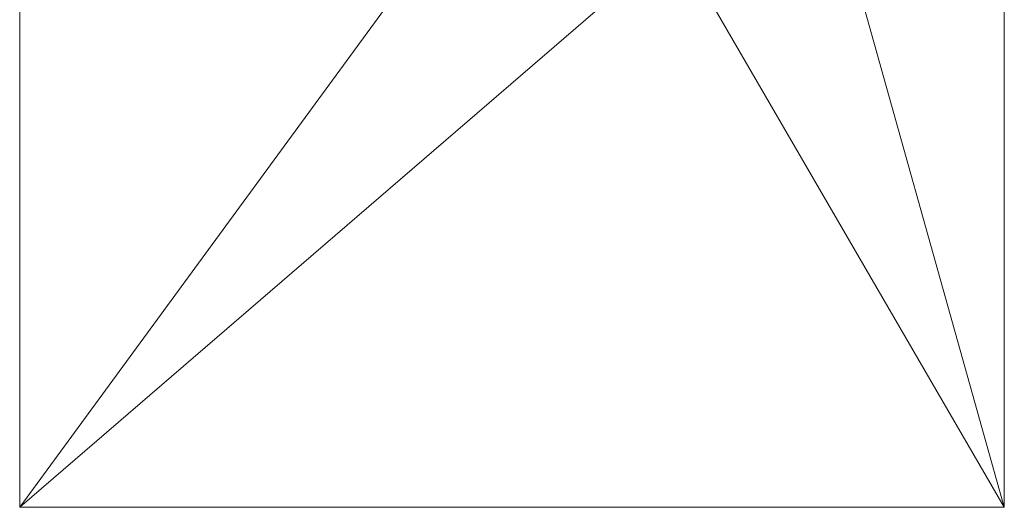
# Model space of a CAD drawing. Header units: millimetres. Extents: x -567 to 310, y -616 to 1219.
# Tile 1 of 41: x -567 to 310, y -616 to -182. Entities that reach past the tile are written whole.
import ezdxf

# ---------------------------------------------------------------- set-up
doc = ezdxf.new("R2010")
doc.units = ezdxf.units.MM
doc.layers.add('P-SANR-FIXT', color=6, linetype='Continuous')

msp = doc.modelspace()

# ---------------------------------------------------------------- meshes
at = {"layer": 'P-SANR-FIXT', "lineweight": 9}
mesh = msp.add_polyface(dxfattribs=at)
corners = [(309.9, 1219.2, -0.49), (-567, 1219.2, -0.49), (-567, -615.94, -0.49), (309.9, -615.94, -0.49), (-150.5, -47.5, -0.49), (-150.5, 47.5, -0.49), (-80, 47.5, -0.49), (-80, 64, -0.49), (80, 64, -0.49), (80, 47.5, -0.49), (98, 47.5, -0.49), (150.5, 47.5, -0.49), (150.5, -47.5, -0.49), (98, -47.5, -0.49), (80, -47.5, -0.49), (80, -64, -0.49), (52.5, -64, -0.49), (52.5, -173, -0.49), (-52.5, -173, -0.49), (-52.5, -64, -0.49), (-80, -64, -0.49), (-80, -47.5, -0.49)]
mesh.append_faces([[corners[k] for k in face] for face in [(15, 12, 13, 14), (17, 15, 16)]], dxfattribs={"vtx0": -1})
mesh.append_faces([[corners[k] for k in face] for face in [(11, 0, 8)]], dxfattribs={"vtx0": -1, "vtx1": -1, "vtx2": -1})
mesh.append_faces([[corners[k] for k in face] for face in [(17, 3, 12, 15), (4, 2, 18, 20)]], dxfattribs={"vtx0": -1, "vtx1": -1, "vtx2": -1, "vtx3": -1})
mesh.append_faces([[corners[k] for k in face] for face in [(3, 17, 18, 2), (2, 4, 5, 1)]], dxfattribs={"vtx0": -1, "vtx2": -1})
mesh.append_faces([[corners[k] for k in face] for face in [(21, 4, 20)]], dxfattribs={"vtx1": -1})
mesh.append_faces([[corners[k] for k in face] for face in [(3, 0, 11, 12), (7, 8, 0, 1)]], dxfattribs={"vtx1": -1, "vtx3": -1})
mesh.append_faces([[corners[k] for k in face] for face in [(18, 19, 20)]], dxfattribs={"vtx2": -1})
mesh.append_faces([[corners[k] for k in face] for face in [(5, 6, 7, 1)]], dxfattribs={"vtx2": -1, "vtx3": -1})
mesh.append_faces([[corners[k] for k in face] for face in [(8, 9, 10, 11)]], dxfattribs={"vtx3": -1})
mesh = msp.add_polyface(dxfattribs=at)
corners = [(309.9, 1219.2, -118.07), (309.9, -615.94, -118.07), (-567, -615.94, -118.07), (-567, 1219.2, -118.07)]
mesh.append_faces([[corners[k] for k in face] for face in [(0, 1, 2, 3)]])
mesh = msp.add_polyface(dxfattribs=at)
corners = [(-567, 1219.2, -0.49), (-567, 1219.2, -118.07), (-567, -615.94, -118.07), (-567, -615.94, -0.49)]
mesh.append_faces([[corners[k] for k in face] for face in [(0, 1, 2, 3)]])
mesh = msp.add_polyface(dxfattribs=at)
corners = [(309.9, -615.94, -0.49), (309.9, -615.94, -118.07), (309.9, 1219.2, -118.07), (309.9, 1219.2, -0.49)]
mesh.append_faces([[corners[k] for k in face] for face in [(0, 1, 2, 3)]])
mesh = msp.add_polyface(dxfattribs=at)
corners = [(-567, -615.94, -0.49), (-567, -615.94, -118.07), (309.9, -615.94, -118.07), (309.9, -615.94, -0.49)]
mesh.append_faces([[corners[k] for k in face] for face in [(0, 1, 2, 3)]])

doc.saveas('drawing.dxf')
